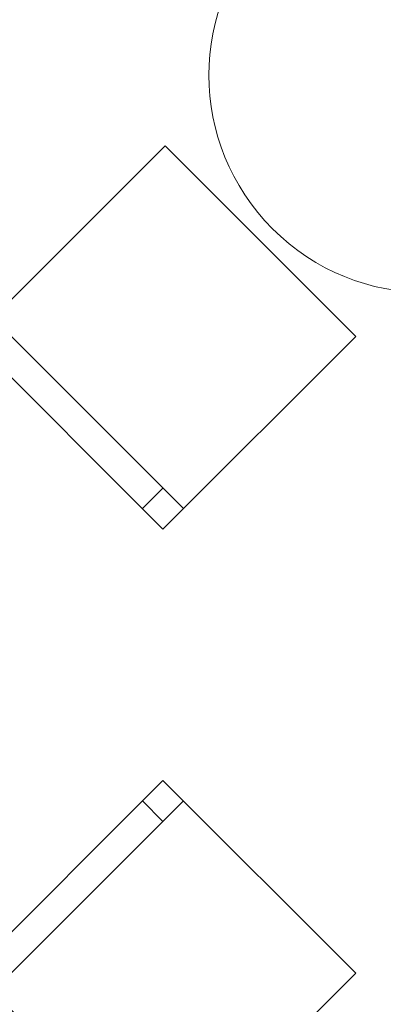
# Model space of a CAD drawing. Header units: millimetres. Extents: x 0 to 415, y 0 to 589.
# Tile 24 of 40: x 401.56 to 404.69, y 307.18 to 315.67. Entities that reach past the tile are written whole.
import ezdxf
from ezdxf.xclip import XClip

# ---------------------------------------------------------------- set-up
doc = ezdxf.new("R2010")
doc.units = ezdxf.units.MM
doc.header["$MEASUREMENT"] = 0
doc.header["$XCLIPFRAME"] = 0
doc.layers.add('Интерьер - Мебель', color=7, linetype='Continuous')

# ---------------------------------------------------------------- blocks, each defined once
blk = doc.blocks.new('Чертеж_2_2', base_point=(217.7037, 72.6044))
at = {"layer": 'Интерьер - Мебель', "color": 7, "linetype": 'Continuous', "lineweight": 15, "ltscale": 0.5}
for p, q in [((402.9681, 311.4543), (401.3241, 313.0983)), ((402.7913, 311.6311), (402.6145, 311.4543)), ((401.3241, 307.288), (402.9681, 308.932)), ((402.7913, 308.7552), (402.6145, 308.932))]:
    blk.add_line(p, q, dxfattribs=at)
at = {"layer": 'Интерьер - Мебель', "color": 7, "linetype": 'Continuous', "lineweight": 15, "ltscale": 0.5, "flags": 128}
blk.add_lwpolyline([(403.7371, 316.519, 1), (406.3887, 313.8673, 1)], format="xyb", close=True, dxfattribs=at)
for points in [[(404.453, 312.9392), (402.809, 314.5833), (401.1473, 312.9216), (402.7913, 311.2775)], [(402.809, 305.803), (404.453, 307.4471), (402.7913, 309.1088), (401.1473, 307.4647)]]:
    blk.add_lwpolyline(points, close=True, dxfattribs=at)

msp = doc.modelspace()

# ---------------------------------------------------------------- block references
at = {"color": 161, "linetype": 'Continuous', "lineweight": 40, "true_color": 0x83aefe}
ref = msp.add_blockref('Чертеж_2_2', (217.7037, 72.6044), dxfattribs=at)
XClip(ref).set_block_clipping_path([(24.004460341, 138.0790885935), (407.6441154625, 585.1734188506)])

doc.saveas('drawing.dxf')
